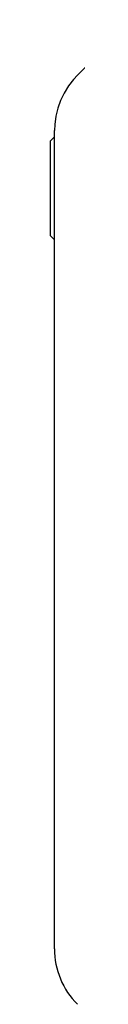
# Model space of a CAD drawing. Header units: inches. Extents: x 0 to 184, y 0 to 119.
# Tile 56 of 115: x 99.454 to 99.589, y 39.762 to 44.699. Entities that reach past the tile are written whole.
import ezdxf

# ---------------------------------------------------------------- set-up
doc = ezdxf.new("R2010")
doc.units = ezdxf.units.IN
doc.header["$LTSCALE"] = 10.121375
doc.header["$MEASUREMENT"] = 0
doc.layers.add('DOOR_ASSEMBLY', color=7, linetype='CONTINUOUS')

msp = doc.modelspace()

# ---------------------------------------------------------------- linework, layer by layer
at = {"layer": 'DOOR_ASSEMBLY', "color": 7, "linetype": 'Continuous'}
for p, q in [((99.5887, 44.4209), (99.8671, 44.6993)), ((99.5887, 44.4209), (99.5685, 44.399)), ((99.4737, 40.0404), (99.4737, 44.1434)), ((99.4541, 44.0923), (99.4737, 44.112)), ((99.4541, 43.6159), (99.4541, 44.0923)), ((99.4541, 43.6159), (99.4737, 43.5962))]:
    msp.add_line(p, q, dxfattribs=at)
msp.add_lwpolyline([(99.5887, 44.4209), (99.5688, 44.3994), (99.5436, 44.3668), (99.5218, 44.3316), (99.504, 44.2944), (99.4901, 44.2556), (99.4804, 44.2151), (99.4749, 44.1741), (99.4737, 44.1434)], dxfattribs=at)
for centre, radius, start, end in [((99.9068, 44.1271), 0.4331, 137.2727, 137.7614), ((99.8674, 40.0404), 0.3937, 180, 225)]:
    msp.add_arc(centre, radius, start, end, dxfattribs=at)

doc.saveas('drawing.dxf')
